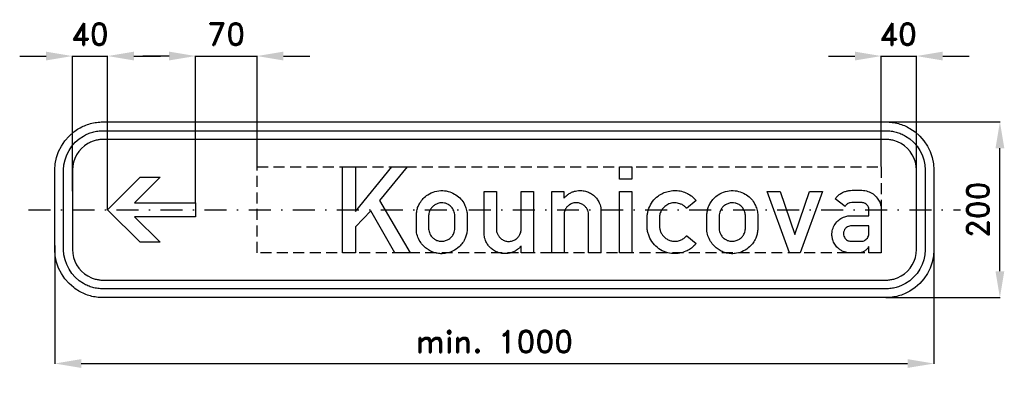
# Model space of a CAD drawing. Header units: millimetres. Extents: x -540 to 580, y -187 to 216.
import ezdxf

# ---------------------------------------------------------------- set-up
doc = ezdxf.new("R2010")
doc.units = ezdxf.units.MM
doc.header["$LTSCALE"] = 5
doc.linetypes.add('ČERCHOVANÁX2', pattern=[2, 1, -0.5, 0, -0.5])
doc.linetypes.add('ČÁRKOVANÁX2', pattern=[1.5, 1, -0.5])
doc.layers.add('Kóty', color=2, linetype='Continuous')
doc.layers.add('Značka', color=7, linetype='Continuous')
doc.styles.get("Standard").update_dxf_attribs({"font": 'romand.shx', "height": 25})
doc.dimstyles.get("Standard").update_dxf_attribs({"dimtxt": 25, "dimasz": 30, "dimexe": 0.18, "dimexo": 0.0625, "dimgap": 12.5, "dimtad": 1, "dimdec": 0, "dimzin": 0, "dimdsep": 46, "dimtxsty": 'Standard', "dimcen": 0.09, "dimadec": 0, "dimazin": 0, "dimtfac": 1, "dimtdec": 0, "dimtofl": 0, "dimtmove": 0, "dimatfit": 3, "dimfxl": 1, "dimtolj": 1, "dimtzin": 0, "dimarcsym": 0})

# ---------------------------------------------------------------- blocks, each defined once
blk = doc.blocks.new('*D2')
at = {"layer": 'Defpoints', "color": 0, "transparency": 16777216}
for p in [(-500, -40.5), (500, -43.7), (500, -175)]:
    blk.add_point(p, dxfattribs=at)
at = {"layer": 'Kóty', "color": 0, "lineweight": -2, "transparency": 16777216}
for p, q in [((-500, -40.6), (-500, -175.2)), ((500, -43.8), (500, -175.2)), ((-470, -175), (470, -175))]:
    blk.add_line(p, q, dxfattribs=at)
at = {"layer": 'Kóty', "color": 0, "transparency": 16777216}
for points in [[(-470, -170), (-470, -180), (-500, -175)], [(470, -170), (470, -180), (500, -175)]]:
    blk.add_solid(points, dxfattribs=at)
at = {"layer": 'Kóty', "color": 0, "transparency": 16777216, "insert": (0, -150), "char_height": 25, "attachment_point": 5}
blk.add_mtext('\\A1;min. 1000', dxfattribs=at)
blk = doc.blocks.new('*D3')
at = {"layer": 'Defpoints', "color": 0, "transparency": 16777216}
for p in [(426.8, 100), (575, 100), (445, -100)]:
    blk.add_point(p, dxfattribs=at)
at = {"layer": 'Kóty', "color": 0, "lineweight": -2, "transparency": 16777216}
for p, q in [((426.9, 100), (575.2, 100)), ((575, -70), (575, 70)), ((445.1, -100), (575.2, -100))]:
    blk.add_line(p, q, dxfattribs=at)
at = {"layer": 'Kóty', "color": 0, "transparency": 16777216}
for points in [[(570, 70), (580, 70), (575, 100)], [(570, -70), (580, -70), (575, -100)]]:
    blk.add_solid(points, dxfattribs=at)
at = {"layer": 'Kóty', "color": 0, "transparency": 16777216, "insert": (550, 0), "char_height": 25, "attachment_point": 5, "rotation": 90}
blk.add_mtext('\\A1;200', dxfattribs=at)
blk = doc.blocks.new('*D4')
at = {"layer": 'Defpoints', "color": 0, "transparency": 16777216}
for p in [(-270, 175), (-270, 49), (-340, 8.0625)]:
    blk.add_point(p, dxfattribs=at)
at = {"layer": 'Kóty', "color": 0, "lineweight": -2, "transparency": 16777216}
for p, q in [((-370, 175), (-400, 175)), ((-340, 8.125), (-340, 175.18)), ((-270, 49.0625), (-270, 175.18)), ((-240, 175), (-210, 175))]:
    blk.add_line(p, q, dxfattribs=at)
at = {"layer": 'Kóty', "color": 0, "transparency": 16777216}
for points in [[(-370, 180), (-370, 170), (-340, 175)], [(-240, 180), (-240, 170), (-270, 175)]]:
    blk.add_solid(points, dxfattribs=at)
at = {"layer": 'Kóty', "color": 0, "transparency": 16777216, "insert": (-305, 200), "char_height": 25, "attachment_point": 5}
blk.add_mtext('\\A1;70', dxfattribs=at)

msp = doc.modelspace()

# ---------------------------------------------------------------- linework, layer by layer
at = {"layer": 'Kóty'}
for p, q in [((-540, 175), (-510, 175)), ((-480, 21.1), (-480, 175.2)), ((-440, 0.1), (-440, 175.2)), ((-410, 175), (-380, 175)), ((380, 175), (410, 175)), ((440, 49.1), (440, 175.2)), ((440, 175), (480, 175)), ((480, 25.4), (480, 175.2)), ((510, 175), (540, 175))]:
    msp.add_line(p, q, dxfattribs=at)
for points in [[(-480, 175), (-440, 175)], [(-340, 175), (-270, 175)]]:
    msp.add_lwpolyline(points, dxfattribs=at)
for points in [[(-510, 180), (-510, 170), (-480, 175)], [(-410, 180), (-410, 170), (-440, 175)], [(410, 180), (410, 170), (440, 175)], [(510, 180), (510, 170), (480, 175)]]:
    msp.add_solid(points, dxfattribs=at)
at = {"layer": 'Značka', "color": 5}
for points in [[(-445, -100), (-445.2, -100), (-445.4, -100, -0.032183), (-452.5, -99.5, -0.035454), (-459.5, -98.1, -0.036275), (-466.3, -95.8, -0.034433), (-472.6, -92.6, -0.03373), (-478.6, -88.6), (-483.9, -83.9), (-488.6, -78.6), (-492.6, -72.6), (-495.8, -66.3), (-498.1, -59.5), (-499.5, -52.5), (-500, -45.4), (-500, -45.2), (-500, -45), (-500, 45), (-500, 45.2), (-500, 45.4), (-499.5, 52.5), (-498.1, 59.5), (-495.8, 66.3), (-492.6, 72.6), (-488.6, 78.6), (-483.9, 83.9), (-478.6, 88.6, -0.034227), (-472.6, 92.6, -0.034061), (-466.3, 95.7, -0.033424), (-459.5, 98.1, -0.034124), (-452.5, 99.5, -0.036745), (-445.4, 100), (-445.2, 100), (-445, 100), (445, 100), (445.2, 100), (445.4, 100, -0.032177), (452.5, 99.5, -0.035434), (459.5, 98.1, -0.036231), (466.3, 95.8, -0.034387), (472.6, 92.6), (478.6, 88.6), (483.9, 83.9), (488.6, 78.6), (492.6, 72.6), (495.8, 66.3), (498.1, 59.5), (499.5, 52.5), (500, 45.4), (500, 45.2), (500, 45), (500, -45), (500, -45.2), (500, -45.4), (499.5, -52.5), (498.1, -59.5), (495.8, -66.3), (492.6, -72.6), (488.6, -78.6), (483.9, -83.9), (478.6, -88.6), (472.6, -92.6, -0.034074), (466.3, -95.7, -0.033398), (459.5, -98.1, -0.034121), (452.5, -99.5, -0.036746), (445.4, -100), (445.2, -100), (445, -100), (-445, -100)], [(-445, -90), (-445.2, -90), (-445.3, -90, -0.03218), (-451.2, -89.6, -0.035441), (-456.9, -88.4, -0.036275), (-462.4, -86.5, -0.034405), (-467.6, -83.9), (-472.4, -80.7), (-476.8, -76.8), (-480.7, -72.5), (-483.9, -67.6), (-486.5, -62.4), (-488.4, -56.9), (-489.6, -51.2), (-490, -45.4), (-490, -45.2), (-490, -45), (-490, 45), (-490, 45.2), (-490, 45.4), (-489.6, 51.2), (-488.4, 56.9), (-486.5, 62.4), (-483.9, 67.6), (-480.7, 72.5), (-476.8, 76.8), (-472.4, 80.7), (-467.6, 83.9, -0.034043), (-462.4, 86.5, -0.03341), (-456.9, 88.4, -0.034119), (-451.2, 89.6, -0.036742), (-445.3, 90), (-445.2, 90), (-445, 90), (445, 90), (445.2, 90), (445.4, 90, -0.032169), (451.2, 89.6, -0.035423), (456.9, 88.4, -0.036263), (462.4, 86.5, -0.034405), (467.6, 83.9), (472.4, 80.7), (476.8, 76.8), (480.7, 72.5), (483.9, 67.6), (486.5, 62.4), (488.4, 56.9), (489.6, 51.2), (490, 45.4), (490, 45.2), (490, 45), (490, -45), (490, -45.2), (490, -45.4), (489.6, -51.2), (488.4, -56.9), (486.5, -62.4), (483.9, -67.6), (480.7, -72.5), (476.8, -76.8), (472.4, -80.7), (467.6, -83.9), (462.4, -86.5, -0.033403), (456.9, -88.4, -0.034116), (451.2, -89.6, -0.036749), (445.4, -90), (445.2, -90), (445, -90), (-445, -90)], [(-445, -80), (445, -80), (445.1, -80), (445.3, -80, 0.032169), (449.8, -79.7, 0.035452), (454.2, -78.8, 0.036304), (458.5, -77.3), (462.6, -75.3), (466.4, -72.8), (469.8, -69.7), (472.8, -66.4), (475.3, -62.6), (477.3, -58.5), (478.8, -54.2), (479.7, -49.8), (480, -45.3), (480, -45.1), (480, -45), (480, 45), (480, 45.1), (480, 45.3), (479.7, 49.8), (478.8, 54.2), (477.3, 58.5), (475.3, 62.6), (472.8, 66.4), (469.8, 69.7), (466.4, 72.8), (462.6, 75.3), (458.5, 77.3), (454.2, 78.8, 0.034146), (449.8, 79.7, 0.03675), (445.3, 80), (445.1, 80), (445, 80), (-445, 80), (-445.1, 80), (-445.3, 80, 0.032182), (-449.8, 79.7, 0.035448), (-454.2, 78.8, 0.036258), (-458.5, 77.3, 0.034413), (-462.6, 75.3), (-466.3, 72.8), (-469.8, 69.7), (-472.8, 66.4), (-475.3, 62.6), (-477.3, 58.5), (-478.8, 54.2), (-479.7, 49.8), (-480, 45.3), (-480, 45.1), (-480, 45), (-480, -45), (-480, -45.1), (-480, -45.3), (-479.7, -49.8), (-478.8, -54.2), (-477.3, -58.5), (-475.3, -62.6), (-472.8, -66.4), (-469.8, -69.7), (-466.3, -72.8), (-462.6, -75.3), (-458.5, -77.3, 0.033426), (-454.2, -78.8, 0.03412), (-449.8, -79.7, 0.036748), (-445.3, -80), (-445.1, -80), (-445, -80)], [(425.9, -49), (425.9, -41.7, -0.005746), (425.3, -42.7, -0.017357), (424.6, -43.6, -0.039284), (423.2, -45.2, -0.035816), (421.6, -46.5, -0.060163), (418.7, -48.1, -0.07799), (415.4, -48.9, -0.014416), (414.7, -49, -0.004803), (414, -49), (404.5, -49), (404.1, -49, -0.005118), (403.6, -49, -0.039433), (401, -48.7, -0.036776), (398.4, -48, -0.049524), (394.9, -46.5, -0.046922), (391.7, -44.3, -0.065503), (387.9, -40.3, -0.069534), (385.3, -35.5, -0.055289), (384.2, -31.4, -0.053381), (383.9, -27.2, -0.079731), (385.2, -20.8, -0.083377), (388.4, -15.1, -0.079656), (392.9, -10.7, -0.074381), (398.5, -7.9, -0.032363), (400.8, -7.3, -0.039891), (403.2, -6.9, -0.010446), (404, -6.9, -0.003472), (404.7, -6.9), (426, -6.9), (426, 0.7), (425.9, 1.2, 0.013774), (425.8, 1.7, 0.097541), (424.7, 4.4, 0.100813), (422.7, 6.5, 0.115403), (419.1, 8, 0.04148), (415.2, 8.4, 0.010056), (411.8, 8.4, 0.009952), (408.4, 8.3, 0.038424), (404.8, 8, 0.106448), (401.4, 6.6, 0.056394), (400.2, 5.6, 0.053444), (399.2, 4.4, 0.012393), (399, 4, 0.004149), (398.8, 3.6), (387.7, 12.3, -0.00431), (388.4, 13.3, -0.012929), (389.2, 14.3, -0.055258), (392.2, 17.3, -0.053328), (395.8, 19.5, -0.045309), (399.5, 21, -0.035866), (403.3, 21.9, -0.024236), (407.1, 22.3, -0.011699), (410.8, 22.5, -0.028038), (418, 22.3, -0.066273), (424.9, 20.9, -0.075916), (430.7, 18, -0.077632), (435.4, 13.4, -0.069938), (438.4, 8.5, -0.07329), (439.8, 3, -0.010266), (439.9, 2, -0.003428), (440, 1), (440, -49), (425.9, -49)], [(-88.8, -6.1), (-88.8, -5.9), (-88.8, -5.6, -0.009089), (-88.5, -3.3, -0.020093), (-88.2, -1, -0.048103), (-86.9, 3.6, -0.043503), (-84.7, 7.8, -0.05767), (-80.9, 12.9, -0.06015), (-75.9, 17, -0.082226), (-67.7, 20.8, -0.081682), (-58.8, 21.8, -0.073888), (-50.8, 20.4, -0.073157), (-43.7, 16.9, -0.065874), (-38.2, 12.2, -0.066342), (-34.1, 6.2, -0.054203), (-32, 0.7, -0.053674), (-31, -5.1), (-31, -5.6), (-30.9, -6.2), (-30.9, -21.8), (-31, -22.3), (-31, -22.9, -0.029467), (-31.8, -27.7, -0.044489), (-33.3, -32.3, -0.061001), (-36.2, -37.6, -0.055879), (-40.2, -42.1, -0.073946), (-47.1, -46.9, -0.075291), (-55.1, -49.5, -0.05346), (-60.8, -50, -0.055214), (-66.4, -49.2, -0.049321), (-71.4, -47.6, -0.04569), (-75.9, -45, -0.054782), (-80.7, -41, -0.056329), (-84.6, -36, -0.064931), (-87.6, -29.5, -0.072649), (-88.8, -22.5), (-88.8, -22), (-88.8, -21.6), (-88.8, -6.1)], [(44.3, 21), (44.3, -49), (30.4, -49), (30.4, -41.3, -0.004227), (29.1, -42.6, -0.012636), (27.7, -43.9, -0.040893), (24.4, -46.4, -0.050601), (20.7, -48.3, -0.044095), (17.4, -49.3, -0.036417), (13.9, -49.8, -0.051787), (8.6, -49.6, -0.059754), (3.6, -48.4, -0.060315), (-1, -46.1, -0.05751), (-5, -42.8, -0.051899), (-7.9, -39.2, -0.051165), (-10.1, -35, -0.036506), (-11.1, -31.9, -0.040104), (-11.6, -28.8, -0.006777), (-11.7, -28.1), (-11.7, -27.4), (-11.7, 21), (2.3, 21), (2.3, -22.1), (2.3, -22.7, 0.011754), (2.3, -23.2, 0.072597), (2.9, -26, 0.052958), (4.1, -28.7, 0.052699), (5.9, -31.3, 0.060095), (8.2, -33.4, 0.0793), (11.9, -35.3, 0.07667), (16, -36, 0.081965), (20.4, -35.4, 0.086444), (24.3, -33.5, 0.070443), (27, -31.1, 0.06249), (28.9, -28.1, 0.045096), (29.9, -25.9, 0.056317), (30.3, -23.5, 0.008544), (30.3, -23.1), (30.3, -22.6), (30.3, 21), (44.3, 21)], [(65.2, -49), (65.2, 21), (79.1, 21), (79.1, 13.4, -0.00418), (80.4, 14.7, -0.012495), (81.8, 15.9, -0.040691), (85.1, 18.5, -0.050799), (88.8, 20.3, -0.044302), (92.1, 21.3, -0.036433), (95.6, 21.8, -0.051724), (100.9, 21.7, -0.059755), (106, 20.4, -0.060327), (110.5, 18.2, -0.057509), (114.5, 14.9, -0.051898), (117.4, 11.2, -0.051165), (119.6, 7, -0.036506), (120.6, 4, -0.040104), (121.1, 0.8, -0.006778), (121.2, 0.1), (121.2, -0.6), (121.2, -49), (107.2, -49), (107.2, -5.8), (107.2, -5.3, 0.011855), (107.2, -4.7, 0.073045), (106.7, -1.9, 0.052711), (105.4, 0.8, 0.052274), (103.6, 3.3, 0.060048), (101.3, 5.4, 0.079396), (97.6, 7.3, 0.076883), (93.5, 8, 0.082172), (89.2, 7.5, 0.086092), (85.2, 5.6, 0.070239), (82.5, 3.2, 0.063113), (80.6, 0.2, 0.045342), (79.7, -2.1, 0.0557), (79.2, -4.4, 0.008411), (79.2, -4.9), (79.2, -5.3), (79.2, -49), (65.2, -49)], [(229.3, -38.4, -0.003533), (228.5, -39.5, -0.010613), (227.6, -40.5, -0.058242), (223, -44.4, -0.050308), (217.7, -47.2, -0.057735), (210.8, -49.4, -0.060695), (203.6, -49.8, -0.074232), (195, -48.3, -0.075683), (187.2, -44.3, -0.077538), (180.5, -38, -0.072824), (176, -30.1, -0.040156), (174.5, -25.7, -0.047421), (173.8, -21.2, -0.005009), (173.8, -20.6), (173.7, -20), (173.7, -7.3), (173.8, -6.7, -0.003526), (173.9, -6.1, -0.030831), (174.6, -2.1, -0.033326), (175.8, 1.8, -0.072563), (180, 9.5, -0.076166), (186.2, 15.6, -0.057165), (191.7, 19, -0.052832), (197.8, 21, -0.054881), (204.5, 22, -0.058018), (211.3, 21.4, -0.058226), (217.9, 19.3, -0.055253), (223.8, 15.9, -0.029556), (226.4, 13.8, -0.035276), (228.7, 11.4), (229.1, 11), (229.4, 10.5), (218.6, 1.6, 0.004735), (217.8, 2.5, 0.014241), (217, 3.3, 0.054725), (214.2, 5.4, 0.053225), (210.9, 6.9, 0.082159), (205.4, 7.9, 0.087306), (199.8, 7.1, 0.087472), (194.9, 4.6, 0.079818), (191, 0.6, 0.070351), (188.7, -3.5, 0.088605), (187.8, -8, 0.006668), (187.7, -8.4), (187.7, -8.8), (187.7, -19.1), (187.8, -19.3), (187.8, -19.6, 0.014072), (188, -21.3, 0.025932), (188.4, -23.1, 0.063643), (189.8, -26.6, 0.057794), (192, -29.8, 0.062202), (195.1, -32.6, 0.064141), (198.8, -34.6, 0.058224), (202.4, -35.7, 0.057235), (206.2, -35.8, 0.065833), (210.5, -35.1, 0.071401), (214.4, -33.2, 0.032121), (216.1, -31.9, 0.020858), (217.7, -30.5, 0.003876), (218.2, -30, 0.001294), (218.7, -29.5), (229.3, -38.4)], [(241.7, -6.1), (241.7, -5.9), (241.7, -5.6, -0.009089), (241.9, -3.3, -0.020093), (242.3, -1, -0.048103), (243.6, 3.6, -0.043503), (245.8, 7.8, -0.05767), (249.6, 12.9, -0.06015), (254.6, 17, -0.082226), (262.8, 20.8, -0.081682), (271.7, 21.8, -0.073888), (279.7, 20.4, -0.073157), (286.8, 16.9, -0.065874), (292.3, 12.2, -0.066342), (296.3, 6.2, -0.054203), (298.5, 0.7, -0.053674), (299.5, -5.1), (299.5, -5.6), (299.6, -6.2), (299.6, -21.8), (299.5, -22.3), (299.5, -22.9, -0.029467), (298.7, -27.7, -0.044489), (297.2, -32.3, -0.061001), (294.3, -37.6, -0.055879), (290.3, -42.1, -0.073946), (283.4, -46.9, -0.075291), (275.4, -49.5, -0.05346), (269.7, -50, -0.055214), (264.1, -49.2, -0.049321), (259.1, -47.6, -0.04569), (254.6, -45, -0.054782), (249.8, -41, -0.056329), (245.9, -36, -0.064931), (242.9, -29.5, -0.072649), (241.7, -22.5), (241.7, -22), (241.7, -21.6), (241.7, -6.1)], [(-74.8, -6.6), (-74.8, -21.2), (-74.8, -21.6), (-74.8, -22, 0.04895), (-74.4, -24.6, 0.048736), (-73.5, -27.2, 0.07394), (-71.3, -30.7, 0.075989), (-68.2, -33.4, 0.072364), (-64.7, -35.1, 0.069474), (-60.8, -35.8, 0.074515), (-56.5, -35.4, 0.073735), (-52.6, -33.8, 0.072975), (-49.2, -31.3, 0.076363), (-46.7, -27.9, 0.051036), (-45.6, -25.3, 0.04894), (-45, -22.6, 0.00531), (-45, -22.2), (-45, -21.8), (-45, -6.2), (-45, -5.8), (-45, -5.4, 0.04566), (-45.6, -2.6, 0.050975), (-46.8, 0.1, 0.081493), (-49.5, 3.8, 0.083328), (-53.3, 6.4, 0.067581), (-56.7, 7.6, 0.064269), (-60.3, 7.9, 0.068125), (-64.2, 7.3, 0.068991), (-67.8, 5.6, 0.070495), (-70.9, 3.1, 0.073287), (-73.1, -0.1, 0.052039), (-74.2, -2.8, 0.044965), (-74.7, -5.7, 0.004794), (-74.8, -6.1), (-74.8, -6.6)], [(255.7, -6.6), (255.7, -21.2), (255.7, -21.6), (255.7, -22, 0.04895), (256.1, -24.6, 0.048736), (257, -27.2, 0.07394), (259.2, -30.7, 0.075989), (262.3, -33.4, 0.072364), (265.8, -35.1, 0.069474), (269.7, -35.8, 0.074515), (273.9, -35.4, 0.073735), (277.9, -33.8, 0.072975), (281.3, -31.3, 0.076363), (283.8, -27.9, 0.051036), (284.9, -25.3, 0.04894), (285.4, -22.6, 0.00531), (285.5, -22.2), (285.5, -21.8), (285.5, -6.2), (285.5, -5.8), (285.4, -5.4, 0.04566), (284.9, -2.6, 0.050975), (283.7, 0.1, 0.081493), (281, 3.8, 0.083328), (277.2, 6.4, 0.067581), (273.8, 7.6, 0.064269), (270.2, 7.9, 0.068125), (266.3, 7.3, 0.068991), (262.7, 5.6, 0.070495), (259.6, 3.1, 0.073287), (257.4, -0.1, 0.052039), (256.3, -2.8, 0.044965), (255.8, -5.7, 0.004794), (255.7, -6.1), (255.7, -6.6)], [(425.9, -18.3), (406.1, -18.3), (405.5, -18.3, 0.008999), (405, -18.4, 0.059815), (402.6, -19, 0.073869), (400.5, -20.2, 0.097435), (398.4, -22.5, 0.097507), (397.2, -25.4, 0.092827), (397.1, -28.4, 0.08707), (398.1, -31.2, 0.077273), (399.6, -33.3, 0.084535), (401.7, -34.8, 0.055372), (403.3, -35.5, 0.04051), (405.1, -35.8, 0.006989), (405.6, -35.9), (406.1, -35.9), (417.4, -35.9), (417.8, -35.9, 0.007666), (418.1, -35.8, 0.065744), (420.4, -35.2, 0.074597), (422.5, -34, 0.076241), (424.2, -32.3, 0.061167), (425.4, -30.1, 0.030237), (425.7, -29.2, 0.049442), (425.9, -28.3, 0.015257), (425.9, -28), (425.9, -27.7), (425.9, -18.3)]]:
    msp.add_lwpolyline(points, format="xyb", dxfattribs=at)
at = {"layer": 'Značka', "color": 6, "linetype": 'ČÁRKOVANÁX2', "ltscale": 2.5}
msp.add_lwpolyline([(-270, -49), (-270, 49), (440, 49), (440, -49), (-270, -49)], dxfattribs=at)
at = {"layer": 'Značka', "color": 5}
for points in [[(-172.8, -49), (-172.8, 49), (-158, 49), (-158, -1.8), (-116.8, 49), (-99.2, 49), (-130.8, 10.5), (-95.8, -49), (-113.3, -49), (-140.5, -1), (-158, -19.4), (-158, -49), (-172.8, -49)], [(142.1, 35), (142.1, 49), (156.2, 49), (156.2, 35), (142.1, 35)], [(-403, -37), (-440, 0), (-403, 37), (-380.4, 37), (-409.4, 8), (-340, 8), (-340, -8), (-409.4, -8), (-380.4, -37), (-403, -37)], [(142.1, -49), (142.1, 20.9), (156.2, 20.9), (156.2, -49), (142.1, -49)], [(335.5, -49), (310.2, 21), (325.2, 21), (341.7, -28.1), (358.4, 21), (373.3, 21), (347.8, -49), (335.5, -49)]]:
    msp.add_lwpolyline(points, dxfattribs=at)
at = {"layer": 'Značka', "color": 6, "linetype": 'ČERCHOVANÁX2', "ltscale": 5}
msp.add_lwpolyline([(-530, 0), (530, 0)], dxfattribs=at)

# ---------------------------------------------------------------- texts
at = {"layer": 'Kóty', "char_height": 25, "attachment_point": 5}
for insert in [(-460.2, 200), (459.1, 200)]:
    msp.add_mtext('\\A1;40', dxfattribs=dict(at, insert=insert))

# ---------------------------------------------------------------- dimensions: what is measured, and where the dimension line sits
at = {"layer": 'Kóty'}
dim = msp.add_linear_dim(base=(-270, 175), p1=(-340, 8.1), p2=(-270, 49), dimstyle='Standard', dxfattribs=at)
dim.commit()
dim.dimension.update_dxf_attribs({"geometry": '*D4', "text_midpoint": (-305, 200)})
dim = msp.add_linear_dim(base=(575, 100), p1=(445, -100), p2=(426.8, 100), angle=90, dimstyle='Standard', dxfattribs=at)
dim.commit()
dim.dimension.update_dxf_attribs({"geometry": '*D3', "text_midpoint": (550, 0)})
dim = msp.add_linear_dim(base=(500, -175), p1=(-500, -40.5), p2=(500, -43.7), text='min. 1000', dimstyle='Standard', dxfattribs=at)
dim.commit()
dim.dimension.update_dxf_attribs({"geometry": '*D2', "text_midpoint": (0, -150)})

doc.saveas('drawing.dxf')
